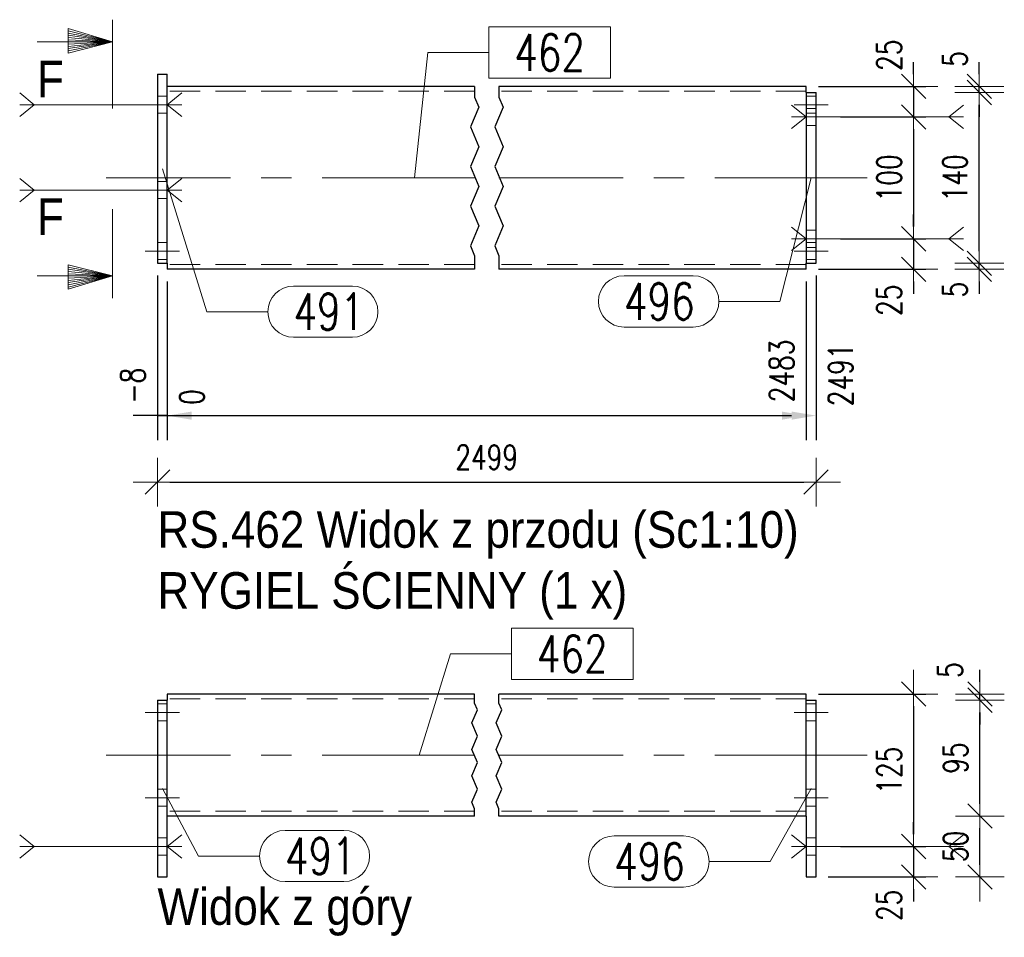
# Model space of a CAD drawing. Header units: millimetres. Extents: x -877 to 135, y 14151 to 14821.
# Tile 15 of 46: x -522 to -442, y 14455 to 14530. Entities that reach past the tile are written whole.
import ezdxf
from ezdxf.enums import TextEntityAlignment as Align

# ---------------------------------------------------------------- set-up
doc = ezdxf.new("R2010")
doc.units = ezdxf.units.MM
doc.header["$LTSCALE"] = 10
doc.linetypes.add('HIDDEN', pattern=[0.375, 0.25, -0.125])
doc.linetypes.add('MITTE', pattern=[2, 1.25, -0.25, 0.25, -0.25])
doc.layers.get('Defpoints').update_dxf_attribs({"color": 1})
for name, color, linetype, lineweight in [('PS_Bolt', 4, 'Continuous', 13), ('PS_DIM', 4, 'Continuous', 13), ('PS_Hidden', 2, 'HIDDEN', 9), ('PS_Mid', 5, 'MITTE', 15), ('PS_Pos', 1, 'Continuous', 15), ('PS_Shape', 161, 'Continuous', 30), ('PS_SOLID', 7, 'Continuous', 30), ('PS_TEXT', 3, 'Continuous', 18)]:
    doc.layers.add(name, color=color, linetype=linetype, lineweight=lineweight)
doc.styles.add('gil', font='txt', dxfattribs={"width": 0.9})
doc.styles.add('ROMANS', font='romans.shx', dxfattribs={"width": 0.8})
doc.styles.add('simplex', font='simplex.shx', dxfattribs={"width": 0.75})
doc.dimstyles.new('1_10_GŁ_DS1-LS10', dxfattribs={"dimtxt": 2, "dimasz": 2, "dimexe": 2, "dimexo": 1, "dimgap": 1, "dimtad": 1, "dimjust": 4, "dimdec": 0, "dimlfac": 10, "dimtxsty": 'simplex', "dimblk1": 'NONE', "dimsah": 1, "dimcen": 2, "dimclrd": 256, "dimclre": 256, "dimclrt": 3, "dimadec": 1, "dimazin": 0, "dimtfac": 1, "dimtdec": 0, "dimtmove": 2, "dimatfit": 3, "dimfxl": 1, "dimarcsym": 0})
doc.dimstyles.new('1_10_PRZ', dxfattribs={"dimtxt": 2, "dimasz": 1, "dimexe": 2, "dimexo": 5, "dimgap": 1, "dimtad": 1, "dimdec": 0, "dimlfac": 10, "dimtxsty": 'simplex', "dimblk": 'dimznak', "dimcen": 2, "dimse1": 1, "dimse2": 1, "dimclrt": 3, "dimadec": 1, "dimazin": 0, "dimtfac": 1, "dimtdec": 0, "dimtix": 1, "dimtmove": 2, "dimatfit": 3, "dimldrblk": 'dim-grot', "dimfxl": 1, "dimarcsym": 0})
doc.dimstyles.new('1_10_PRZ_DS1-LS10', dxfattribs={"dimtxt": 2, "dimasz": 1, "dimexe": 2, "dimexo": 5, "dimgap": 1, "dimtad": 1, "dimdec": 0, "dimlfac": 10, "dimtxsty": 'simplex', "dimblk": 'dimznak', "dimcen": 2, "dimse1": 1, "dimse2": 1, "dimclrt": 3, "dimadec": 1, "dimazin": 0, "dimtfac": 1, "dimtdec": 0, "dimtix": 1, "dimtmove": 2, "dimatfit": 3, "dimldrblk": 'dim-grot', "dimfxl": 1, "dimarcsym": 0})
doc.dimstyles.new('1_10_SC', dxfattribs={"dimtxt": 2, "dimasz": 1, "dimexe": 1, "dimexo": 1, "dimgap": 1, "dimtad": 1, "dimdec": 0, "dimlfac": 10, "dimtxsty": 'simplex', "dimblk": 'dimznak', "dimcen": 2, "dimclrd": 256, "dimclre": 256, "dimclrt": 3, "dimadec": 1, "dimazin": 0, "dimtfac": 1, "dimtdec": 0, "dimtix": 1, "dimtmove": 2, "dimatfit": 3, "dimldrblk": 'dim-grot', "dimfxl": 1, "dimarcsym": 0})

# ---------------------------------------------------------------- blocks, each defined once
blk = doc.blocks.new('*D209')
at = {"layer": 'Defpoints', "color": 0, "transparency": 16777216}
for p in [(-511.027, 14510.214), (-510.227, 14509.714), (-510.227, 14497.714)]:
    blk.add_point(p, dxfattribs=at)
at = {"layer": 'PS_DIM', "lineweight": -2, "transparency": 16777216}
for p, q in [((-511.027, 14509.214), (-511.027, 14495.714)), ((-510.227, 14508.714), (-510.227, 14495.714)), ((-511.027, 14497.714), (-513.027, 14497.714)), ((-511.027, 14497.714), (-510.227, 14497.714)), ((-508.227, 14497.714), (-506.227, 14497.714))]:
    blk.add_line(p, q, dxfattribs=at)
at = {"layer": 'PS_DIM', "transparency": 16777216}
blk.add_solid([(-508.227, 14498.047), (-508.227, 14497.381), (-510.227, 14497.714)], dxfattribs=at)
at = {"layer": 'PS_DIM', "color": 3, "transparency": 16777216, "insert": (-513.047, 14500.163), "char_height": 2, "attachment_point": 5, "rotation": 90, "style": 'simplex'}
blk.add_mtext('-8', dxfattribs=at)
blk = doc.blocks.new('_None')
blk = doc.blocks.new('*D210')
at = {"layer": 'Defpoints', "color": 0, "transparency": 16777216}
for p in [(-510.227, 14509.714), (-510.227, 14509.714), (-510.227, 14497.714)]:
    blk.add_point(p, dxfattribs=at)
at = {"layer": 'PS_DIM', "lineweight": -2, "transparency": 16777216}
for p, q in [((-510.227, 14508.714), (-510.227, 14495.714)), ((-510.227, 14508.714), (-510.227, 14495.714)), ((-510.227, 14497.714), (-512.227, 14497.714)), ((-508.227, 14497.714), (-506.227, 14497.714))]:
    blk.add_line(p, q, dxfattribs=at)
at = {"layer": 'PS_DIM', "transparency": 16777216}
blk.add_solid([(-508.227, 14498.047), (-508.227, 14497.381), (-510.227, 14497.714)], dxfattribs=at)
at = {"layer": 'PS_DIM', "color": 3, "transparency": 16777216, "insert": (-508.207, 14499.234), "char_height": 2, "attachment_point": 5, "rotation": 90, "style": 'simplex'}
blk.add_mtext('0', dxfattribs=at)
blk = doc.blocks.new('*D211')
at = {"layer": 'Defpoints', "color": 0, "transparency": 16777216}
for p in [(-510.227, 14509.714), (-457.827, 14509.714), (-457.827, 14497.714)]:
    blk.add_point(p, dxfattribs=at)
at = {"layer": 'PS_DIM', "lineweight": -2, "transparency": 16777216}
for p, q in [((-510.227, 14508.714), (-510.227, 14495.714)), ((-457.827, 14508.714), (-457.827, 14495.714)), ((-510.227, 14497.714), (-459.827, 14497.714))]:
    blk.add_line(p, q, dxfattribs=at)
at = {"layer": 'PS_DIM', "transparency": 16777216}
blk.add_solid([(-459.827, 14498.047), (-459.827, 14497.381), (-457.827, 14497.714)], dxfattribs=at)
at = {"layer": 'PS_DIM', "color": 3, "transparency": 16777216, "insert": (-459.847, 14501.377), "char_height": 2, "attachment_point": 5, "rotation": 90, "style": 'simplex'}
blk.add_mtext('2483', dxfattribs=at)
blk = doc.blocks.new('*D212')
at = {"layer": 'Defpoints', "color": 0, "transparency": 16777216}
for p in [(-457.027, 14510.214), (-510.227, 14509.714), (-457.027, 14497.714)]:
    blk.add_point(p, dxfattribs=at)
at = {"layer": 'PS_DIM', "lineweight": -2, "transparency": 16777216}
for p, q in [((-510.227, 14508.714), (-510.227, 14495.714)), ((-457.027, 14509.214), (-457.027, 14495.714)), ((-510.227, 14497.714), (-459.027, 14497.714))]:
    blk.add_line(p, q, dxfattribs=at)
at = {"layer": 'PS_DIM', "transparency": 16777216}
blk.add_solid([(-459.027, 14498.047), (-459.027, 14497.381), (-457.027, 14497.714)], dxfattribs=at)
at = {"layer": 'PS_DIM', "color": 3, "transparency": 16777216, "insert": (-455.007, 14501.055), "char_height": 2, "attachment_point": 5, "rotation": 90, "style": 'simplex'}
blk.add_mtext('2491', dxfattribs=at)
blk = doc.blocks.new('dimznak')
at = {"color": 0}
for points in [[(0, 2), (0, -2)], [(-2, 0), (2, 0)]]:
    blk.add_lwpolyline(points, dxfattribs=at)
at = {"color": 2}
blk.add_lwpolyline([(1, 1), (-1, -1)], dxfattribs=at)
blk = doc.blocks.new('*D228')
at = {"layer": 'Defpoints', "color": 0, "transparency": 16777216}
for p in [(-457.827, 14524.714), (-456.027, 14522.214), (-449.027, 14522.214)]:
    blk.add_point(p, dxfattribs=at)
at = {"layer": 'PS_DIM', "lineweight": -2, "transparency": 16777216}
for p, q in [((-449.027, 14525.714), (-449.027, 14526.714)), ((-456.827, 14524.714), (-448.027, 14524.714)), ((-449.027, 14524.714), (-449.027, 14522.214)), ((-455.027, 14522.214), (-448.027, 14522.214)), ((-449.027, 14521.214), (-449.027, 14520.214))]:
    blk.add_line(p, q, dxfattribs=at)
for p, rotation in [((-449.027, 14524.714), 270), ((-449.027, 14522.214), 90)]:
    blk.add_blockref('dimznak', p, dxfattribs=dict(at, rotation=rotation))
at = {"layer": 'PS_DIM', "color": 3, "transparency": 16777216, "insert": (-451.027, 14527.268), "char_height": 2, "attachment_point": 5, "rotation": 90, "style": 'simplex'}
blk.add_mtext('25', dxfattribs=at)
blk = doc.blocks.new('dim-grot')
blk.add_hatch(color=256).paths.add_polyline_path([(0, 0), (-2, 0.5), (-2, -0.5)])
blk.add_lwpolyline([(0, 0), (-2, 0.5), (-2, -0.5), (0, 0)])
blk = doc.blocks.new('*D229')
at = {"layer": 'Defpoints', "color": 0, "transparency": 16777216}
for p in [(-456.027, 14522.214), (-456.027, 14512.214), (-449.027, 14512.214)]:
    blk.add_point(p, dxfattribs=at)
at = {"layer": 'PS_DIM', "lineweight": -2, "transparency": 16777216}
for p, q in [((-455.027, 14522.214), (-448.027, 14522.214)), ((-449.027, 14521.214), (-449.027, 14513.214)), ((-455.027, 14512.214), (-448.027, 14512.214))]:
    blk.add_line(p, q, dxfattribs=at)
for p, rotation in [((-449.027, 14522.214), 90), ((-449.027, 14512.214), 270)]:
    blk.add_blockref('dimznak', p, dxfattribs=dict(at, rotation=rotation))
at = {"layer": 'PS_DIM', "color": 3, "transparency": 16777216, "insert": (-451.027, 14517.214), "char_height": 2, "attachment_point": 5, "rotation": 90, "style": 'simplex'}
blk.add_mtext('100', dxfattribs=at)
blk = doc.blocks.new('*D230')
at = {"layer": 'Defpoints', "color": 0, "transparency": 16777216}
for p in [(-456.027, 14512.214), (-457.827, 14509.714), (-449.027, 14509.714)]:
    blk.add_point(p, dxfattribs=at)
at = {"layer": 'PS_DIM', "lineweight": -2, "transparency": 16777216}
for p, q in [((-449.027, 14513.214), (-449.027, 14514.214)), ((-455.027, 14512.214), (-448.027, 14512.214)), ((-449.027, 14512.214), (-449.027, 14509.714)), ((-456.827, 14509.714), (-448.027, 14509.714)), ((-449.027, 14508.714), (-449.027, 14507.714))]:
    blk.add_line(p, q, dxfattribs=at)
for p, rotation in [((-449.027, 14512.214), 270), ((-449.027, 14509.714), 90)]:
    blk.add_blockref('dimznak', p, dxfattribs=dict(at, rotation=rotation))
at = {"layer": 'PS_DIM', "color": 3, "transparency": 16777216, "insert": (-451.027, 14507.175), "char_height": 2, "attachment_point": 5, "rotation": 90, "style": 'simplex'}
blk.add_mtext('25', dxfattribs=at)
blk = doc.blocks.new('*D231')
at = {"layer": 'Defpoints', "color": 0, "transparency": 16777216}
for p in [(-457.027, 14510.214), (-443.635, 14510.214), (-457.827, 14509.714)]:
    blk.add_point(p, dxfattribs=at)
at = {"layer": 'PS_DIM', "color": 0, "lineweight": -2, "transparency": 16777216}
for p, q in [((-443.635, 14511.214), (-443.635, 14512.214)), ((-443.635, 14509.714), (-443.635, 14510.214)), ((-443.635, 14508.714), (-443.635, 14507.714))]:
    blk.add_line(p, q, dxfattribs=at)
for p, rotation in [((-443.635, 14510.214), 270), ((-443.635, 14509.714), 90)]:
    blk.add_blockref('dimznak', p, dxfattribs=dict(at, rotation=rotation))
at = {"layer": 'PS_DIM', "color": 3, "transparency": 16777216, "insert": (-445.635, 14508.05), "char_height": 2, "attachment_point": 5, "rotation": 90, "style": 'simplex'}
blk.add_mtext('5', dxfattribs=at)
blk = doc.blocks.new('*D232')
at = {"layer": 'Defpoints', "color": 0, "transparency": 16777216}
for p in [(-457.027, 14524.214), (-443.635, 14524.214), (-457.027, 14510.214)]:
    blk.add_point(p, dxfattribs=at)
at = {"layer": 'PS_DIM', "color": 0, "lineweight": -2, "transparency": 16777216}
blk.add_line((-443.635, 14511.214), (-443.635, 14523.214), dxfattribs=at)
for p, rotation in [((-443.635, 14524.214), 90), ((-443.635, 14510.214), 270)]:
    blk.add_blockref('dimznak', p, dxfattribs=dict(at, rotation=rotation))
at = {"layer": 'PS_DIM', "color": 3, "transparency": 16777216, "insert": (-445.635, 14517.214), "char_height": 2, "attachment_point": 5, "rotation": 90, "style": 'simplex'}
blk.add_mtext('140', dxfattribs=at)
blk = doc.blocks.new('*D233')
at = {"layer": 'Defpoints', "color": 0, "transparency": 16777216}
for p in [(-457.827, 14524.714), (-443.635, 14524.714), (-457.027, 14524.214)]:
    blk.add_point(p, dxfattribs=at)
at = {"layer": 'PS_DIM', "color": 0, "lineweight": -2, "transparency": 16777216}
for p, q in [((-443.635, 14525.714), (-443.635, 14526.714)), ((-443.635, 14524.214), (-443.635, 14524.714)), ((-443.635, 14523.214), (-443.635, 14522.214))]:
    blk.add_line(p, q, dxfattribs=at)
for p, rotation in [((-443.635, 14524.714), 270), ((-443.635, 14524.214), 90)]:
    blk.add_blockref('dimznak', p, dxfattribs=dict(at, rotation=rotation))
at = {"layer": 'PS_DIM', "color": 3, "transparency": 16777216, "insert": (-445.635, 14526.961), "char_height": 2, "attachment_point": 5, "rotation": 90, "style": 'simplex'}
blk.add_mtext('5', dxfattribs=at)
blk = doc.blocks.new('*D234')
at = {"layer": 'Defpoints', "color": 0, "transparency": 16777216}
for p in [(-457.827, 14474.878), (-456.027, 14462.378), (-449.027, 14462.378)]:
    blk.add_point(p, dxfattribs=at)
at = {"layer": 'PS_DIM', "lineweight": -2, "transparency": 16777216}
for p, q in [((-456.827, 14474.878), (-448.027, 14474.878)), ((-449.027, 14473.878), (-449.027, 14463.378)), ((-455.027, 14462.378), (-448.027, 14462.378))]:
    blk.add_line(p, q, dxfattribs=at)
for p, rotation in [((-449.027, 14474.878), 90), ((-449.027, 14462.378), 270)]:
    blk.add_blockref('dimznak', p, dxfattribs=dict(at, rotation=rotation))
at = {"layer": 'PS_DIM', "color": 3, "transparency": 16777216, "insert": (-451.027, 14468.628), "char_height": 2, "attachment_point": 5, "rotation": 90, "style": 'simplex'}
blk.add_mtext('125', dxfattribs=at)
blk = doc.blocks.new('*D235')
at = {"layer": 'Defpoints', "color": 0, "transparency": 16777216}
for p in [(-456.027, 14462.378), (-457.027, 14459.878), (-449.027, 14459.878)]:
    blk.add_point(p, dxfattribs=at)
at = {"layer": 'PS_DIM', "lineweight": -2, "transparency": 16777216}
for p, q in [((-449.027, 14463.378), (-449.027, 14464.378)), ((-455.027, 14462.378), (-448.027, 14462.378)), ((-449.027, 14462.378), (-449.027, 14459.878)), ((-456.027, 14459.878), (-448.027, 14459.878)), ((-449.027, 14458.878), (-449.027, 14457.878))]:
    blk.add_line(p, q, dxfattribs=at)
for p, rotation in [((-449.027, 14462.378), 270), ((-449.027, 14459.878), 90)]:
    blk.add_blockref('dimznak', p, dxfattribs=dict(at, rotation=rotation))
at = {"layer": 'PS_DIM', "color": 3, "transparency": 16777216, "insert": (-451.027, 14457.552), "char_height": 2, "attachment_point": 5, "rotation": 90, "style": 'simplex'}
blk.add_mtext('25', dxfattribs=at)
blk = doc.blocks.new('*D236')
at = {"layer": 'Defpoints', "color": 0, "transparency": 16777216}
for p in [(-457.827, 14464.878), (-443.585, 14464.878), (-457.827, 14459.878)]:
    blk.add_point(p, dxfattribs=at)
at = {"layer": 'PS_DIM', "color": 0, "lineweight": -2, "transparency": 16777216}
blk.add_line((-443.585, 14460.878), (-443.585, 14463.878), dxfattribs=at)
for p, rotation in [((-443.585, 14464.878), 90), ((-443.585, 14459.878), 270)]:
    blk.add_blockref('dimznak', p, dxfattribs=dict(at, rotation=rotation))
at = {"layer": 'PS_DIM', "color": 3, "transparency": 16777216, "insert": (-445.585, 14462.378), "char_height": 2, "attachment_point": 5, "rotation": 90, "style": 'simplex'}
blk.add_mtext('50', dxfattribs=at)
blk = doc.blocks.new('*D237')
at = {"layer": 'Defpoints', "color": 0, "transparency": 16777216}
for p in [(-457.027, 14474.378), (-443.585, 14474.378), (-457.827, 14464.878)]:
    blk.add_point(p, dxfattribs=at)
at = {"layer": 'PS_DIM', "color": 0, "lineweight": -2, "transparency": 16777216}
blk.add_line((-443.585, 14465.878), (-443.585, 14473.378), dxfattribs=at)
for p, rotation in [((-443.585, 14474.378), 90), ((-443.585, 14464.878), 270)]:
    blk.add_blockref('dimznak', p, dxfattribs=dict(at, rotation=rotation))
at = {"layer": 'PS_DIM', "color": 3, "transparency": 16777216, "insert": (-445.585, 14469.628), "char_height": 2, "attachment_point": 5, "rotation": 90, "style": 'simplex'}
blk.add_mtext('95', dxfattribs=at)
blk = doc.blocks.new('*D238')
at = {"layer": 'Defpoints', "color": 0, "transparency": 16777216}
for p in [(-457.827, 14474.878), (-443.585, 14474.878), (-457.027, 14474.378)]:
    blk.add_point(p, dxfattribs=at)
at = {"layer": 'PS_DIM', "color": 0, "lineweight": -2, "transparency": 16777216}
for p, q in [((-443.585, 14475.878), (-443.585, 14476.878)), ((-443.585, 14474.378), (-443.585, 14474.878)), ((-443.585, 14473.378), (-443.585, 14472.378))]:
    blk.add_line(p, q, dxfattribs=at)
for p, rotation in [((-443.585, 14474.878), 270), ((-443.585, 14474.378), 90)]:
    blk.add_blockref('dimznak', p, dxfattribs=dict(at, rotation=rotation))
at = {"layer": 'PS_DIM', "color": 3, "transparency": 16777216, "insert": (-446.026, 14476.843), "char_height": 2, "attachment_point": 5, "rotation": 90, "style": 'simplex'}
blk.add_mtext('5', dxfattribs=at)
blk = doc.blocks.new('*D277')
at = {"layer": 'Defpoints', "color": 0, "transparency": 16777216}
for p in [(-511.027, 14510.214), (-457.027, 14510.214), (-457.027, 14492.26)]:
    blk.add_point(p, dxfattribs=at)
at = {"layer": 'PS_DIM', "color": 0, "lineweight": -2, "transparency": 16777216}
blk.add_line((-510.027, 14492.26), (-458.027, 14492.26), dxfattribs=at)
at = {"layer": 'PS_DIM', "color": 0, "lineweight": -2, "transparency": 16777216, "rotation": 180}
blk.add_blockref('dimznak', (-511.027, 14492.26), dxfattribs=at)
at = {"layer": 'PS_DIM', "color": 0, "lineweight": -2, "transparency": 16777216}
blk.add_blockref('dimznak', (-457.027, 14492.26), dxfattribs=at)
at = {"layer": 'PS_DIM', "color": 3, "transparency": 16777216, "insert": (-484.027, 14494.3), "char_height": 2, "attachment_point": 5, "style": 'simplex'}
blk.add_mtext('2499', dxfattribs=at)
blk = doc.blocks.new('Znacznik')
at = {"layer": 'PS_TEXT'}
for p, q in [((4454.275, 7141.255), (4454.275, 7149.355)), ((4454.275, 7147.33), (4450.225, 7148.545)), ((4450.225, 7148.545), (4450.225, 7146.317)), ((4454.275, 7147.33), (4450.225, 7148.342)), ((4454.275, 7147.33), (4450.225, 7148.14)), ((4454.275, 7147.33), (4450.225, 7147.937)), ((4454.275, 7147.33), (4450.225, 7147.735)), ((4454.275, 7147.33), (4450.225, 7147.532)), ((4454.275, 7147.33), (4447.39, 7147.33)), ((4454.275, 7147.33), (4450.225, 7146.317)), ((4454.275, 7147.33), (4450.225, 7146.52)), ((4454.275, 7147.33), (4450.225, 7146.722)), ((4454.275, 7147.33), (4450.225, 7147.127)), ((4454.275, 7147.33), (4450.225, 7146.925)), ((4454.275, 7147.33), (4450.225, 7147.33))]:
    blk.add_line(p, q, dxfattribs=at)
blk = doc.blocks.new('PRZEK3')
at = {"layer": 'PS_DIM', "color": 7, "xscale": -0.8999999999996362, "yscale": 0.8999999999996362, "zscale": 0.9, "rotation": 90}
blk.add_blockref('Znacznik', (202262.669, 15878.888), dxfattribs=at)
at = {"layer": 'PS_TEXT', "style": 'ROMANS', "width": 0.9, "flags": 4}
blk.add_attdef('PRZEKRÓJ', (195831.81, 11873.655), '', height=2.916, dxfattribs=at)
blk = doc.blocks.new('*X827')
at = {"color": 1}
for p, q in [((-485.027, 14524.714), (-485.027, 14523.832)), ((-483.027, 14524.714), (-483.027, 14523.832)), ((-485.027, 14523.832), (-484.684, 14523.019)), ((-483.027, 14523.832), (-482.684, 14523.019)), ((-484.684, 14523.019), (-485.371, 14521.394)), ((-482.684, 14523.019), (-483.371, 14521.394)), ((-485.371, 14521.394), (-484.684, 14519.768)), ((-483.371, 14521.394), (-482.684, 14519.768)), ((-484.684, 14519.768), (-485.371, 14518.143)), ((-482.684, 14519.768), (-483.371, 14518.143)), ((-485.371, 14518.143), (-484.684, 14516.517)), ((-483.371, 14518.143), (-482.684, 14516.517)), ((-484.684, 14516.517), (-485.371, 14514.892)), ((-482.684, 14516.517), (-483.371, 14514.892)), ((-485.371, 14514.892), (-484.684, 14513.267)), ((-483.371, 14514.892), (-482.684, 14513.267)), ((-484.684, 14513.267), (-485.371, 14511.641)), ((-482.684, 14513.267), (-483.371, 14511.641)), ((-485.371, 14511.641), (-485.027, 14510.828)), ((-483.371, 14511.641), (-483.027, 14510.828)), ((-485.027, 14510.828), (-485.027, 14509.714)), ((-483.027, 14510.828), (-483.027, 14509.714))]:
    blk.add_line(p, q, dxfattribs=at)
at = {"layer": 'PS_Hidden', "color": 2, "linetype": 'HIDDEN'}
for p, q in [((-511.027, 14523.914), (-510.227, 14523.914)), ((-485.027, 14524.314), (-510.227, 14524.314)), ((-457.827, 14524.314), (-483.027, 14524.314)), ((-457.027, 14523.914), (-457.827, 14523.914)), ((-511.027, 14522.514), (-510.227, 14522.514)), ((-457.827, 14522.914), (-457.027, 14522.914)), ((-457.027, 14522.514), (-457.827, 14522.514)), ((-457.827, 14521.514), (-457.027, 14521.514)), ((-511.027, 14516.914), (-510.227, 14516.914)), ((-511.027, 14515.514), (-510.227, 14515.514)), ((-457.827, 14512.914), (-457.027, 14512.914)), ((-511.027, 14511.914), (-510.227, 14511.914)), ((-457.027, 14511.914), (-457.827, 14511.914)), ((-457.827, 14511.514), (-457.027, 14511.514)), ((-511.027, 14510.514), (-510.227, 14510.514)), ((-457.027, 14510.514), (-457.827, 14510.514)), ((-485.027, 14510.114), (-510.227, 14510.114)), ((-457.827, 14510.114), (-483.027, 14510.114))]:
    blk.add_line(p, q, dxfattribs=at)
at = {"layer": 'PS_Mid', "color": 5, "linetype": 'MITTE'}
for p, q in [((-509.227, 14523.214), (-512.027, 14523.214)), ((-509.227, 14523.214), (-512.027, 14523.214)), ((-509.227, 14523.214), (-512.027, 14523.214)), ((-458.827, 14523.214), (-456.027, 14523.214)), ((-458.827, 14523.214), (-456.027, 14523.214)), ((-456.027, 14522.214), (-458.827, 14522.214)), ((-485.027, 14517.214), (-515.227, 14517.214)), ((-452.827, 14517.214), (-483.027, 14517.214)), ((-509.227, 14516.214), (-512.027, 14516.214)), ((-456.027, 14512.214), (-458.827, 14512.214)), ((-509.227, 14511.214), (-512.027, 14511.214)), ((-509.227, 14511.214), (-512.027, 14511.214)), ((-458.827, 14511.214), (-456.027, 14511.214)), ((-458.827, 14511.214), (-456.027, 14511.214))]:
    blk.add_line(p, q, dxfattribs=at)
at = {"layer": 'PS_SOLID', "color": 7, "linetype": 'Continuous'}
for p, q in [((-511.027, 14525.714), (-511.027, 14510.214)), ((-511.027, 14525.714), (-510.227, 14525.714)), ((-510.227, 14510.214), (-510.227, 14525.714)), ((-485.027, 14524.714), (-510.227, 14524.714)), ((-457.827, 14524.714), (-483.027, 14524.714)), ((-457.827, 14524.214), (-457.827, 14524.714)), ((-457.827, 14524.214), (-457.827, 14510.214)), ((-457.827, 14524.214), (-457.027, 14524.214)), ((-457.027, 14510.214), (-457.027, 14524.214)), ((-511.027, 14510.214), (-510.227, 14510.214)), ((-510.227, 14510.214), (-510.227, 14509.714)), ((-457.827, 14510.214), (-457.027, 14510.214)), ((-457.827, 14509.714), (-457.827, 14510.214)), ((-485.027, 14509.714), (-510.227, 14509.714)), ((-457.827, 14509.714), (-483.027, 14509.714))]:
    blk.add_line(p, q, dxfattribs=at)
blk = doc.blocks.new('*X828')
at = {"color": 5, "linetype": 'Continuous'}
for p, q in [((-522.327, 14524.174), (-521.127, 14523.214)), ((-509.027, 14524.174), (-510.227, 14523.214)), ((-521.127, 14523.214), (-522.327, 14522.254)), ((-509.027, 14523.214), (-522.327, 14523.214)), ((-510.227, 14523.214), (-509.027, 14522.254))]:
    blk.add_line(p, q, dxfattribs=at)
blk = doc.blocks.new('*X829')
at = {"color": 5, "linetype": 'Continuous'}
for p, q in [((-522.327, 14517.174), (-521.127, 14516.214)), ((-509.027, 14517.174), (-510.227, 14516.214)), ((-521.127, 14516.214), (-522.327, 14515.254)), ((-509.027, 14516.214), (-522.327, 14516.214)), ((-510.227, 14516.214), (-509.027, 14515.254))]:
    blk.add_line(p, q, dxfattribs=at)
blk = doc.blocks.new('*X830')
at = {"color": 4, "linetype": 'Continuous'}
for p, q in [((-459.027, 14523.174), (-457.827, 14522.214)), ((-444.927, 14523.174), (-446.127, 14522.214)), ((-457.827, 14522.214), (-459.027, 14521.254)), ((-444.927, 14522.214), (-459.027, 14522.214)), ((-446.127, 14522.214), (-444.927, 14521.254))]:
    blk.add_line(p, q, dxfattribs=at)
blk = doc.blocks.new('*X831')
at = {"color": 4, "linetype": 'Continuous'}
for p, q in [((-459.027, 14513.174), (-457.827, 14512.214)), ((-444.927, 14513.174), (-446.127, 14512.214)), ((-457.827, 14512.214), (-459.027, 14511.254)), ((-444.927, 14512.214), (-459.027, 14512.214)), ((-446.127, 14512.214), (-444.927, 14511.254))]:
    blk.add_line(p, q, dxfattribs=at)
blk = doc.blocks.new('*X834')
at = {"color": 1}
for p, q in [((-473.875, 14529.595), (-483.861, 14529.595)), ((-483.861, 14529.595), (-483.861, 14525.395)), ((-473.875, 14525.395), (-473.875, 14529.595)), ((-489.946, 14517.214), (-488.861, 14527.495)), ((-488.861, 14527.495), (-483.861, 14527.495)), ((-483.861, 14525.395), (-473.875, 14525.395))]:
    blk.add_line(p, q, dxfattribs=at)
at = {"color": 30, "style": 'simplex', "width": 0.75}
blk.add_text('462', height=3, dxfattribs=at).set_placement((-481.761, 14525.995))
blk = doc.blocks.new('*X835')
at = {"color": 1}
for p, q in [((-457.427, 14517.214), (-459.989, 14507.081)), ((-472.768, 14509.181), (-467.089, 14509.181)), ((-464.989, 14507.081), (-459.989, 14507.081)), ((-472.768, 14504.981), (-467.089, 14504.981))]:
    blk.add_line(p, q, dxfattribs=at)
for centre, start, end in [((-472.768, 14507.081), 90, 270), ((-467.089, 14507.081), 270, 90)]:
    blk.add_arc(centre, 2.1, start, end, dxfattribs=at)
at = {"color": 30, "style": 'simplex', "width": 0.75}
blk.add_text('496', height=3, dxfattribs=at).set_placement((-472.768, 14505.581))
blk = doc.blocks.new('*X836')
at = {"color": 1}
for p, q in [((-510.627, 14517.964), (-506.97, 14506.237)), ((-499.87, 14508.337), (-495.049, 14508.337)), ((-506.97, 14506.237), (-501.97, 14506.237)), ((-499.87, 14504.137), (-495.049, 14504.137))]:
    blk.add_line(p, q, dxfattribs=at)
for centre, start, end in [((-499.87, 14506.237), 90, 270), ((-495.049, 14506.237), 270, 90)]:
    blk.add_arc(centre, 2.1, start, end, dxfattribs=at)
at = {"color": 30, "style": 'simplex', "width": 0.75}
blk.add_text('491', height=3, dxfattribs=at).set_placement((-499.87, 14504.737))
blk = doc.blocks.new('*X837')
at = {"color": 3, "style": 'gil', "width": 0.9}
for s, p in [('RS.462 Widok z przodu (Sc1:10)', (-511.027, 14486.879)), ('RYGIEL ŚCIENNY (1 x)', (-511.027, 14481.879))]:
    blk.add_text(s, height=3, dxfattribs=at).set_placement(p)
blk = doc.blocks.new('*X838')
at = {"color": 1}
for p, q in [((-485.027, 14474.135), (-485.027, 14474.878)), ((-483.027, 14474.135), (-483.027, 14474.878)), ((-484.798, 14473.593), (-485.027, 14474.135)), ((-482.798, 14473.593), (-483.027, 14474.135)), ((-485.256, 14472.509), (-484.798, 14473.593)), ((-483.256, 14472.509), (-482.798, 14473.593)), ((-484.798, 14471.426), (-485.256, 14472.509)), ((-482.798, 14471.426), (-483.256, 14472.509)), ((-485.256, 14470.342), (-484.798, 14471.426)), ((-483.256, 14470.342), (-482.798, 14471.426)), ((-484.798, 14469.258), (-485.256, 14470.342)), ((-482.798, 14469.258), (-483.256, 14470.342)), ((-485.256, 14468.175), (-484.798, 14469.258)), ((-483.256, 14468.175), (-482.798, 14469.258)), ((-484.798, 14467.091), (-485.256, 14468.175)), ((-482.798, 14467.091), (-483.256, 14468.175)), ((-485.256, 14466.008), (-484.798, 14467.091)), ((-483.256, 14466.008), (-482.798, 14467.091)), ((-485.027, 14465.466), (-485.256, 14466.008)), ((-483.027, 14465.466), (-483.256, 14466.008)), ((-485.027, 14464.878), (-485.027, 14465.466)), ((-483.027, 14464.878), (-483.027, 14465.466))]:
    blk.add_line(p, q, dxfattribs=at)
at = {"layer": 'PS_Hidden', "color": 2, "linetype": 'HIDDEN'}
for p, q in [((-511.027, 14474.078), (-510.227, 14474.078)), ((-485.027, 14474.478), (-510.227, 14474.478)), ((-457.827, 14474.478), (-483.027, 14474.478)), ((-457.027, 14474.078), (-457.827, 14474.078)), ((-511.027, 14472.678), (-510.227, 14472.678)), ((-457.027, 14472.678), (-457.827, 14472.678)), ((-511.027, 14467.078), (-510.227, 14467.078)), ((-457.027, 14467.078), (-457.827, 14467.078)), ((-511.027, 14465.678), (-510.227, 14465.678)), ((-485.027, 14465.278), (-510.227, 14465.278)), ((-457.827, 14465.278), (-483.027, 14465.278)), ((-457.027, 14465.678), (-457.827, 14465.678)), ((-511.027, 14463.078), (-510.227, 14463.078)), ((-457.827, 14463.078), (-457.027, 14463.078)), ((-511.027, 14461.678), (-510.227, 14461.678)), ((-457.827, 14461.678), (-457.027, 14461.678))]:
    blk.add_line(p, q, dxfattribs=at)
at = {"layer": 'PS_Mid', "color": 5, "linetype": 'MITTE'}
for p, q in [((-509.227, 14473.378), (-512.027, 14473.378)), ((-509.227, 14473.378), (-512.027, 14473.378)), ((-458.827, 14473.378), (-456.027, 14473.378)), ((-458.827, 14473.378), (-456.027, 14473.378)), ((-485.027, 14469.878), (-515.227, 14469.878)), ((-452.827, 14469.878), (-483.027, 14469.878)), ((-509.227, 14466.378), (-512.027, 14466.378)), ((-509.227, 14466.378), (-512.027, 14466.378)), ((-458.827, 14466.378), (-456.027, 14466.378)), ((-458.827, 14466.378), (-456.027, 14466.378)), ((-509.227, 14462.378), (-512.027, 14462.378)), ((-509.227, 14462.378), (-512.027, 14462.378)), ((-456.027, 14462.378), (-458.827, 14462.378)), ((-456.027, 14462.378), (-458.827, 14462.378))]:
    blk.add_line(p, q, dxfattribs=at)
at = {"layer": 'PS_SOLID', "color": 7, "linetype": 'Continuous'}
for p, q in [((-510.227, 14474.878), (-510.227, 14474.378)), ((-485.027, 14474.878), (-510.227, 14474.878)), ((-457.827, 14474.878), (-483.027, 14474.878)), ((-457.827, 14464.878), (-457.827, 14474.878)), ((-511.027, 14474.378), (-511.027, 14459.878)), ((-511.027, 14474.378), (-510.227, 14474.378)), ((-510.227, 14459.878), (-510.227, 14474.378)), ((-457.827, 14474.378), (-457.027, 14474.378)), ((-457.027, 14459.878), (-457.027, 14474.378)), ((-485.027, 14464.878), (-510.227, 14464.878)), ((-457.827, 14464.878), (-483.027, 14464.878)), ((-457.827, 14464.878), (-457.827, 14459.878)), ((-511.027, 14459.878), (-510.227, 14459.878)), ((-457.827, 14459.878), (-457.027, 14459.878))]:
    blk.add_line(p, q, dxfattribs=at)
blk = doc.blocks.new('*X839')
at = {"color": 5, "linetype": 'Continuous'}
for p, q in [((-522.327, 14463.338), (-521.127, 14462.378)), ((-509.027, 14463.338), (-510.227, 14462.378)), ((-521.127, 14462.378), (-522.327, 14461.418)), ((-509.027, 14462.378), (-522.327, 14462.378)), ((-510.227, 14462.378), (-509.027, 14461.418))]:
    blk.add_line(p, q, dxfattribs=at)
blk = doc.blocks.new('*X840')
at = {"color": 5, "linetype": 'Continuous'}
for p, q in [((-522.327, 14463.338), (-521.127, 14462.378)), ((-509.027, 14463.338), (-510.227, 14462.378)), ((-521.127, 14462.378), (-522.327, 14461.418)), ((-509.027, 14462.378), (-522.327, 14462.378)), ((-510.227, 14462.378), (-509.027, 14461.418))]:
    blk.add_line(p, q, dxfattribs=at)
blk = doc.blocks.new('*X841')
at = {"color": 4, "linetype": 'Continuous'}
for p, q in [((-459.027, 14463.338), (-457.827, 14462.378)), ((-444.927, 14463.338), (-446.127, 14462.378)), ((-457.827, 14462.378), (-459.027, 14461.418)), ((-444.927, 14462.378), (-459.027, 14462.378)), ((-446.127, 14462.378), (-444.927, 14461.418))]:
    blk.add_line(p, q, dxfattribs=at)
blk = doc.blocks.new('*X842')
at = {"color": 4, "linetype": 'Continuous'}
for p, q in [((-459.027, 14463.338), (-457.827, 14462.378)), ((-444.927, 14463.338), (-446.127, 14462.378)), ((-457.827, 14462.378), (-459.027, 14461.418)), ((-444.927, 14462.378), (-459.027, 14462.378)), ((-446.127, 14462.378), (-444.927, 14461.418))]:
    blk.add_line(p, q, dxfattribs=at)
blk = doc.blocks.new('*X845')
at = {"color": 1}
for p, q in [((-472.024, 14480.278), (-482.009, 14480.278)), ((-482.009, 14480.278), (-482.009, 14476.078)), ((-472.024, 14476.078), (-472.024, 14480.278)), ((-489.557, 14469.878), (-487.009, 14478.178)), ((-487.009, 14478.178), (-482.009, 14478.178)), ((-482.009, 14476.078), (-472.024, 14476.078))]:
    blk.add_line(p, q, dxfattribs=at)
at = {"color": 30, "style": 'simplex', "width": 0.75}
blk.add_text('462', height=3, dxfattribs=at).set_placement((-479.909, 14476.678))
blk = doc.blocks.new('*X846')
at = {"color": 1}
for p, q in [((-457.427, 14467.128), (-460.794, 14461.146)), ((-473.573, 14463.246), (-467.894, 14463.246)), ((-465.794, 14461.146), (-460.794, 14461.146)), ((-473.573, 14459.046), (-467.894, 14459.046))]:
    blk.add_line(p, q, dxfattribs=at)
for centre, start, end in [((-473.573, 14461.146), 90, 270), ((-467.894, 14461.146), 270, 90)]:
    blk.add_arc(centre, 2.1, start, end, dxfattribs=at)
at = {"color": 30, "style": 'simplex', "width": 0.75}
blk.add_text('496', height=3, dxfattribs=at).set_placement((-473.573, 14459.646))
blk = doc.blocks.new('*X847')
at = {"color": 1}
for p, q in [((-510.627, 14467.128), (-507.66, 14461.597)), ((-500.56, 14463.697), (-495.739, 14463.697)), ((-507.66, 14461.597), (-502.66, 14461.597)), ((-500.56, 14459.497), (-495.739, 14459.497))]:
    blk.add_line(p, q, dxfattribs=at)
for centre, start, end in [((-500.56, 14461.597), 90, 270), ((-495.739, 14461.597), 270, 90)]:
    blk.add_arc(centre, 2.1, start, end, dxfattribs=at)
at = {"color": 30, "style": 'simplex', "width": 0.75}
blk.add_text('491', height=3, dxfattribs=at).set_placement((-500.56, 14460.097))
blk = doc.blocks.new('*X848')
at = {"color": 3, "style": 'gil', "width": 0.9}
blk.add_text('Widok z góry', height=3, dxfattribs=at).set_placement((-511.027, 14455.955))

msp = doc.modelspace()

# ---------------------------------------------------------------- block references
at = {"layer": 'PS_Bolt', "color": 5}
for name in ['*X828', '*X829', '*X839', '*X840']:
    msp.add_blockref(name, (0, 0), dxfattribs=at)
at = {"layer": 'PS_Bolt', "color": 4}
for name in ['*X830', '*X831', '*X841', '*X842']:
    msp.add_blockref(name, (0, 0), dxfattribs=at)
at = {"layer": 'PS_Pos'}
for name in ['*X834', '*X836', '*X835', '*X845', '*X847', '*X846']:
    msp.add_blockref(name, (0, 0), dxfattribs=at)
at = {"layer": 'PS_Shape', "color": 20}
for name in ['*X827', '*X838']:
    msp.add_blockref(name, (0, 0), dxfattribs=at)
at = {"layer": 'PS_TEXT'}
ref = msp.add_blockref('PRZEK3', (11355.331, 210358.435), dxfattribs=dict(at, xscale=-1, rotation=90))
ref.add_attrib('PRZEKRÓJ', 'F', dxfattribs={"height": 3, "style": 'gil', "width": 0.9}).set_placement((-520.906, 14522.912), align=Align.BOTTOM_LEFT)
ref = msp.add_blockref('PRZEK3', (11355.331, -181320.901), dxfattribs=dict(at, rotation=90))
ref.add_attrib('PRZEKRÓJ', 'F', dxfattribs={"height": 3, "style": 'gil', "width": 0.9}).set_placement((-520.906, 14511.621), align=Align.BOTTOM_LEFT)
for name in ['*X837', '*X848']:
    msp.add_blockref(name, (0, 0), dxfattribs=at)

# ---------------------------------------------------------------- dimensions: what is measured, and where the dimension line sits
at = {"layer": 'PS_DIM'}
for base, p1, p2, dimstyle, picture, middle in [((-449.027, 14522.214), (-457.827, 14524.714), (-456.027, 14522.214), '1_10_SC', '*D228', (-451.027, 14527.268)), ((-443.635, 14524.714), (-457.027, 14524.214), (-457.827, 14524.714), '1_10_PRZ', '*D233', (-445.635, 14526.961)), ((-449.027, 14509.714), (-456.027, 14512.214), (-457.827, 14509.714), '1_10_SC', '*D230', (-451.027, 14507.175)), ((-443.635, 14510.214), (-457.827, 14509.714), (-457.027, 14510.214), '1_10_PRZ', '*D231', (-445.635, 14508.05)), ((-443.585, 14474.878), (-457.027, 14474.378), (-457.827, 14474.878), '1_10_PRZ', '*D238', (-446.026, 14476.843)), ((-449.027, 14459.878), (-456.027, 14462.378), (-457.027, 14459.878), '1_10_SC', '*D235', (-451.027, 14457.552))]:
    dim = msp.add_linear_dim(base=base, p1=p1, p2=p2, angle=90, dimstyle=dimstyle, dxfattribs=at)
    dim.commit()
    dim.dimension.update_dxf_attribs({"geometry": picture, "text_midpoint": middle, "dimtype": 128})
for base, p1, p2, dimstyle, picture, middle in [((-443.635, 14524.214), (-457.027, 14510.214), (-457.027, 14524.214), '1_10_PRZ', '*D232', (-445.635, 14517.214)), ((-449.027, 14512.214), (-456.027, 14522.214), (-456.027, 14512.214), '1_10_SC', '*D229', (-451.027, 14517.214)), ((-449.027, 14462.378), (-457.827, 14474.878), (-456.027, 14462.378), '1_10_SC', '*D234', (-451.027, 14468.628)), ((-443.585, 14474.378), (-457.827, 14464.878), (-457.027, 14474.378), '1_10_PRZ', '*D237', (-445.585, 14469.628)), ((-443.585, 14464.878), (-457.827, 14459.878), (-457.827, 14464.878), '1_10_PRZ', '*D236', (-445.585, 14462.378))]:
    dim = msp.add_linear_dim(base=base, p1=p1, p2=p2, angle=90, dimstyle=dimstyle, dxfattribs=at)
    dim.commit()
    dim.dimension.update_dxf_attribs({"geometry": picture, "text_midpoint": middle})
for base, p1, p2, text, picture, middle in [((-510.227, 14497.714), (-511.027, 14510.214), (-510.227, 14509.714), '-8', '*D209', (-513.047, 14500.163)), ((-457.027, 14497.714), (-510.227, 14509.714), (-457.027, 14510.214), '2491', '*D212', (-455.007, 14501.055)), ((-457.827, 14497.714), (-510.227, 14509.714), (-457.827, 14509.714), '2483', '*D211', (-459.847, 14501.377))]:
    dim = msp.add_linear_dim(base=base, p1=p1, p2=p2, text=text, dimstyle='1_10_GŁ_DS1-LS10', dxfattribs=at)
    dim.commit()
    dim.dimension.update_dxf_attribs({"geometry": picture, "text_midpoint": middle, "dimtype": 128, "text_rotation": 90})
dim = msp.add_linear_dim(base=(-457.027, 14492.26), p1=(-511.027, 14510.214), p2=(-457.027, 14510.214), text='2499', dimstyle='1_10_PRZ_DS1-LS10', dxfattribs=at)
dim.commit()
dim.dimension.update_dxf_attribs({"geometry": '*D277', "text_midpoint": (-484.027, 14494.3), "dimtype": 128})
dim = msp.add_linear_dim(base=(-510.227416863, 14497.71402112), p1=(-510.227416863, 14509.71402112), p2=(-510.227416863, 14509.71402112), dimstyle='1_10_GŁ_DS1-LS10', dxfattribs=at)
dim.commit()
dim.dimension.update_dxf_attribs({"geometry": '*D210', "text_midpoint": (-508.207416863, 14499.23402112), "dimtype": 128, "text_rotation": 90})

doc.saveas('drawing.dxf')
